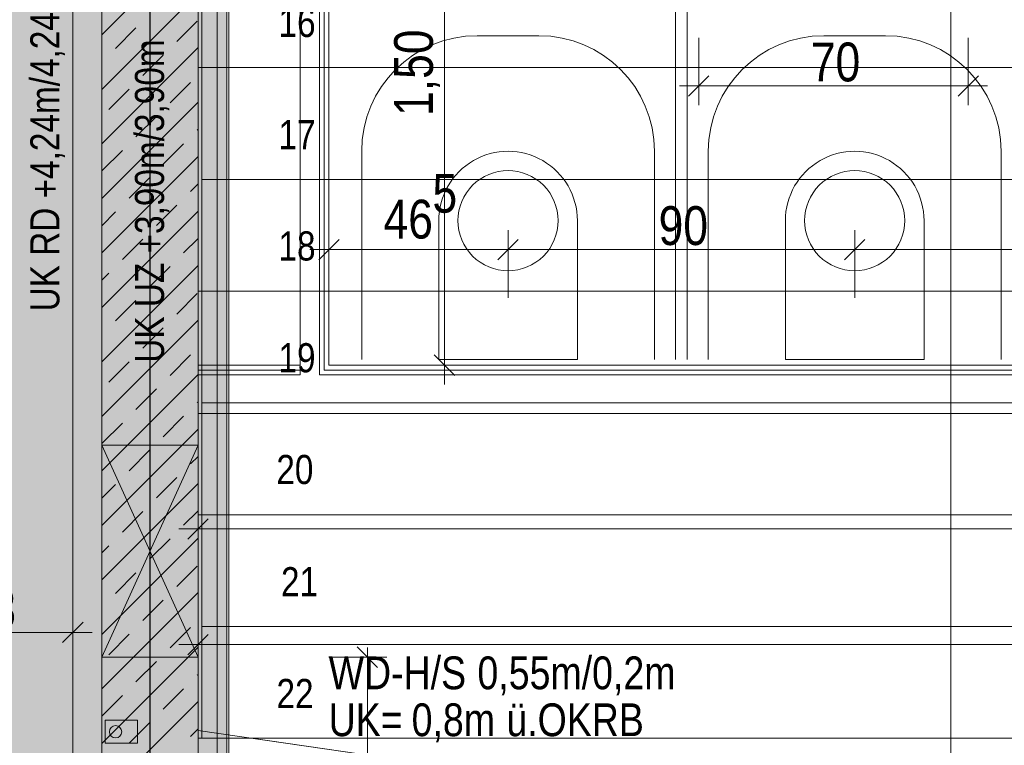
# Model space of a CAD drawing. Extents: x -620 to 300, y 62 to 1162.
# Tile 71 of 256: x -462 to -411, y 873 to 911. Entities that reach past the tile are written whole.
import ezdxf
from ezdxf.lldxf.tags import DXFTag

# ---------------------------------------------------------------- set-up
doc = ezdxf.new("R2010")
doc.units = 0
doc.layers.get('0').update_dxf_attribs({"lineweight": 13})
for name, color, linetype, lineweight, true_color in [('00 -Bauelemente -Dämmung innen', 7, 'Continuous', 9, 0xff7fe6), ('00 -Bauelemente -Gipskarton', 7, 'Continuous', 9, 0xff7fe6), ('00_Beschriftung UZ', 3, 'Continuous', 35, 0x00ff00), ('30 -34 Innenwände- 1 tragend', 7, 'Continuous', 13, 0xdd0806), ('30 -34 Innenwände- 11 Durchbruch', 4, 'Continuous', 9, 0x00ffff), ('30 -34 Innenwände- 2 nichttragend', 7, 'Continuous', 18, 0xff7fe6), ('30 -35 Decken- 1 Konstruktion-Träger- Stahlbeton', 7, 'Continuous', 13, 0x33aa00), ('30 -35 Decken- 2.1 Treppen Innen 2D', 7, 'Continuous', 9, 0x599559), ('40 -41 Abwasser_Wasser_Gas- 1 Abwasser + sanitäre Anlagen', 7, 'Continuous', 9, 0xff6633), ('60 -61 Ausstattung -1 Möbel -verdeckt', 9, 'fein_strichliert-A06G94XS8I', 13, 0x808080), ('70 -76 Bemaßung- 2 Allgemein', 9, 'Continuous', 5, 0x808080), ('E_Leerrohr 32', 7, 'Continuous', 9, 0x00b300), ('E_Leerrohr Umrandung', 7, 'Continuous', 13, 0xffffff), ('E_Leerrohr_Detailnummer', 1, 'Continuous', 25, 0xff0000), ('E_Leerrohrdose 32', 7, 'Continuous', 9, 0x99ff99), ('iwb_Layout BA_Markierung', 7, 'Continuous', 9, 0xbadcdc), ('iwb_Schraffur_BW', 7, 'Continuous', 13, 0x7400e8), ('iwb_Schraffur_Unterzug', 7, 'Continuous', 5, 0xffffcc), ('iwb_Sichtbeton', 2, 'Continuous', 50, 0xffff00), ('iwb_Sichtbeton-Shading', 2, 'Continuous', 50, 0xffff00)]:
    doc.layers.add(name, color=color, linetype=linetype, lineweight=lineweight, true_color=true_color)
doc.layers.add('30 -35 Decken -1 Treppe -Schnitt', color=7, linetype='Continuous', lineweight=50)
doc.layers.add('70 -71 Achsen- 1 Gebäudeachsen', color=7, linetype='STRICHPUNKT2-A06G94XR8I', lineweight=18)
doc.styles.get("Standard").update_dxf_attribs({"font": 'ARIALN.TTF'})
tags = doc.linetypes.add('fein_strichliert-A06G94XS8I', pattern=[4, 1, -2, 1]).pattern_tags.tags
tags[8:9] = [DXFTag(74, 4), DXFTag(75, 0), DXFTag(340, '0'), DXFTag(46, 0.0), DXFTag(50, 0.0), DXFTag(44, 0.0), DXFTag(45, 0.0)]
tags[6:7] = [DXFTag(74, 4), DXFTag(75, 0), DXFTag(340, '0'), DXFTag(46, 0.0), DXFTag(50, 0.0), DXFTag(44, 0.0), DXFTag(45, 0.0)]
tags[4:5] = [DXFTag(74, 4), DXFTag(75, 0), DXFTag(340, '0'), DXFTag(46, 0.0), DXFTag(50, 0.0), DXFTag(44, 0.0), DXFTag(45, 0.0)]
tags = doc.linetypes.add('STRICHPUNKT2-A06G94XR8I', pattern=[12.7, 6.35, -3.175, 0, -3.175]).pattern_tags.tags
tags[10:11] = [DXFTag(74, 4), DXFTag(75, 0), DXFTag(340, '0'), DXFTag(46, 0.0), DXFTag(50, 0.0), DXFTag(44, 0.0), DXFTag(45, 0.0)]
tags[8:9] = [DXFTag(74, 4), DXFTag(75, 0), DXFTag(340, '0'), DXFTag(46, 0.0), DXFTag(50, 0.0), DXFTag(44, 0.0), DXFTag(45, 0.0)]
tags[6:7] = [DXFTag(74, 4), DXFTag(75, 0), DXFTag(340, '0'), DXFTag(46, 0.0), DXFTag(50, 0.0), DXFTag(44, 0.0), DXFTag(45, 0.0)]
tags[4:5] = [DXFTag(74, 4), DXFTag(75, 0), DXFTag(340, '0'), DXFTag(46, 0.0), DXFTag(50, 0.0), DXFTag(44, 0.0), DXFTag(45, 0.0)]

# ---------------------------------------------------------------- blocks, each defined once
blk = doc.blocks.new('Shading-A06G94VT8I', base_point=(-44.915, 989.453))
at = {"layer": 'iwb_Sichtbeton-Shading', "color": 51, "true_color": 0xffff7f}
for points in [[(-458.379, 995.453), (-457.779, 995.453), (-458.379, 838.453), (-457.779, 838.453)], [(-452.779, 838.453), (-453.379, 838.453), (-452.779, 995.453), (-453.379, 995.453)]]:
    blk.add_solid(points, dxfattribs=at)
blk = doc.blocks.new('Polygon-A06G94XJ8I')
at = {"color": 0, "linetype": 'ByBlock', "lineweight": -2, "ltscale": 0.13}
blk.add_solid([(-458.92, 86.609), (-538.631, 86.396), (-458.753, 1083.814), (-538.631, 1083.814)], dxfattribs=at)
blk = doc.blocks.new('Referenz-A06G94XT8I')
at = {"layer": '00 -Bauelemente -Dämmung innen', "color": 0, "linetype": 'Continuous', "lineweight": -2, "ltscale": 0.13}
for p, q in [((-447.78, 892.603), (-447.78, 960.603)), ((-446.78, 892.353), (-446.78, 922.603)), ((-447.78, 892.103), (-447.78, 892.603)), ((-446.78, 892.103), (-446.78, 892.353)), ((-447.78, 892.103), (-453.08, 892.103)), ((-283.18, 892.103), (-446.78, 892.103)), ((-205.08, 890.103), (-453.08, 890.103))]:
    blk.add_line(p, q, dxfattribs=at)
at = {"layer": '00 -Bauelemente -Gipskarton', "color": 0, "linetype": 'Continuous', "lineweight": -2, "ltscale": 0.13}
for p, q in [((-446.78, 892.353), (-446.78, 922.603)), ((-446.53, 892.603), (-446.53, 922.603)), ((-446.28, 892.603), (-446.28, 922.603)), ((-447.78, 892.603), (-453.08, 892.603)), ((-447.78, 892.353), (-453.08, 892.353)), ((-446.53, 892.353), (-446.53, 892.603)), ((-283.43, 892.353), (-446.53, 892.353)), ((-283.68, 892.603), (-446.28, 892.603)), ((-447.78, 892.103), (-453.08, 892.103)), ((-283.18, 892.103), (-446.78, 892.103))]:
    blk.add_line(p, q, dxfattribs=at)
at = {"layer": '00_Beschriftung UZ', "color": 0, "lineweight": -2}
blk.add_solid([(-462.25, 892.183), (-459.58, 893.515), (-462.248, 894.853)], dxfattribs=at)
at = {"layer": '30 -34 Innenwände- 1 tragend', "color": 0, "lineweight": -2}
for p, q in [((-458.08, 995.453), (-458.08, 838.453)), ((-453.08, 995.453), (-453.08, 838.453)), ((-458.08, 909.743), (-453.08, 914.743)), ((-458.08, 909.743), (-453.08, 914.743)), ((-458.08, 906.914), (-453.08, 911.914)), ((-458.08, 906.914), (-453.08, 911.914)), ((-454.18, 909.399), (-453.119, 910.46)), ((-454.18, 909.399), (-453.119, 910.46)), ((-457.362, 909.046), (-456.301, 910.106)), ((-457.362, 909.046), (-456.301, 910.106)), ((-458.08, 904.086), (-453.08, 909.086)), ((-458.08, 904.086), (-453.08, 909.086)), ((-455.948, 907.632), (-454.887, 908.692)), ((-455.948, 907.632), (-454.887, 908.692)), ((-458.08, 908.328), (-458.069, 908.339)), ((-458.08, 908.328), (-458.069, 908.339)), ((-454.534, 906.217), (-453.473, 907.278)), ((-454.534, 906.217), (-453.473, 907.278)), ((-457.716, 905.864), (-456.655, 906.924)), ((-457.716, 905.864), (-456.655, 906.924)), ((-458.08, 901.257), (-453.08, 906.257)), ((-458.08, 901.257), (-453.08, 906.257)), ((-456.301, 904.45), (-455.241, 905.51)), ((-456.301, 904.45), (-455.241, 905.51)), ((-453.119, 904.803), (-453.08, 904.843)), ((-453.119, 904.803), (-453.08, 904.843)), ((-454.887, 903.035), (-453.827, 904.096)), ((-454.887, 903.035), (-453.827, 904.096)), ((-458.069, 902.682), (-457.009, 903.742)), ((-458.069, 902.682), (-457.009, 903.742)), ((-458.08, 898.429), (-453.08, 903.429)), ((-458.08, 898.429), (-453.08, 903.429)), ((-456.655, 901.268), (-455.594, 902.328)), ((-456.655, 901.268), (-455.594, 902.328)), ((-453.473, 901.621), (-453.08, 902.015)), ((-453.473, 901.621), (-453.08, 902.015)), ((-455.241, 899.853), (-454.18, 900.914)), ((-455.241, 899.853), (-454.18, 900.914)), ((-458.08, 895.6), (-453.08, 900.6)), ((-458.08, 895.6), (-453.08, 900.6)), ((-458.08, 899.843), (-457.362, 900.56)), ((-458.08, 899.843), (-457.362, 900.56)), ((-457.009, 898.086), (-455.948, 899.146)), ((-457.009, 898.086), (-455.948, 899.146)), ((-453.827, 898.439), (-453.08, 899.186)), ((-453.827, 898.439), (-453.08, 899.186)), ((-458.08, 892.772), (-453.08, 897.772)), ((-458.08, 892.772), (-453.08, 897.772)), ((-458.08, 897.015), (-457.716, 897.378)), ((-458.08, 897.015), (-457.716, 897.378)), ((-455.594, 896.671), (-454.534, 897.732)), ((-455.594, 896.671), (-454.534, 897.732)), ((-454.18, 895.257), (-453.119, 896.318)), ((-454.18, 895.257), (-453.119, 896.318)), ((-457.362, 894.904), (-456.301, 895.964)), ((-457.362, 894.904), (-456.301, 895.964)), ((-458.08, 889.944), (-453.08, 894.944)), ((-458.08, 889.944), (-453.08, 894.944)), ((-455.948, 893.489), (-454.887, 894.55)), ((-455.948, 893.489), (-454.887, 894.55)), ((-458.08, 894.186), (-458.069, 894.196)), ((-458.08, 894.186), (-458.069, 894.196)), ((-457.716, 891.722), (-456.655, 892.782)), ((-457.716, 891.722), (-456.655, 892.782)), ((-454.534, 892.075), (-453.473, 893.136)), ((-454.534, 892.075), (-453.473, 893.136)), ((-458.08, 887.115), (-453.08, 892.115)), ((-458.08, 887.115), (-453.08, 892.115)), ((-456.301, 890.307), (-455.241, 891.368)), ((-456.301, 890.307), (-455.241, 891.368)), ((-453.119, 890.661), (-453.08, 890.701)), ((-453.119, 890.661), (-453.08, 890.701)), ((-454.887, 888.893), (-453.827, 889.954)), ((-454.887, 888.893), (-453.827, 889.954)), ((-458.08, 884.287), (-453.08, 889.287)), ((-458.08, 884.287), (-453.08, 889.287)), ((-458.069, 888.54), (-457.009, 889.6)), ((-458.069, 888.54), (-457.009, 889.6)), ((-456.655, 887.125), (-455.594, 888.186)), ((-456.655, 887.125), (-455.594, 888.186)), ((-453.473, 887.479), (-453.08, 887.872)), ((-453.473, 887.479), (-453.08, 887.872)), ((-455.241, 885.711), (-454.18, 886.772)), ((-455.241, 885.711), (-454.18, 886.772)), ((-458.08, 881.458), (-453.08, 886.458)), ((-458.08, 881.458), (-453.08, 886.458)), ((-458.08, 885.701), (-457.362, 886.418)), ((-458.08, 885.701), (-457.362, 886.418)), ((-457.009, 883.943), (-455.948, 885.004)), ((-457.009, 883.943), (-455.948, 885.004)), ((-453.827, 884.297), (-453.08, 885.044)), ((-453.827, 884.297), (-453.08, 885.044)), ((-458.08, 878.63), (-453.08, 883.63)), ((-458.08, 878.63), (-453.08, 883.63)), ((-455.594, 882.529), (-454.534, 883.59)), ((-455.594, 882.529), (-454.534, 883.59)), ((-458.08, 882.872), (-457.716, 883.236)), ((-458.08, 882.872), (-457.716, 883.236)), ((-454.18, 881.115), (-453.119, 882.176)), ((-454.18, 881.115), (-453.119, 882.176)), ((-457.362, 880.761), (-456.301, 881.822)), ((-457.362, 880.761), (-456.301, 881.822)), ((-458.08, 875.801), (-453.08, 880.801)), ((-458.08, 875.801), (-453.08, 880.801)), ((-458.08, 880.044), (-458.069, 880.054)), ((-458.08, 880.044), (-458.069, 880.054)), ((-455.948, 879.347), (-454.887, 880.408)), ((-455.948, 879.347), (-454.887, 880.408)), ((-454.534, 877.933), (-453.473, 878.994)), ((-454.534, 877.933), (-453.473, 878.994)), ((-457.716, 877.579), (-456.655, 878.64)), ((-457.716, 877.579), (-456.655, 878.64)), ((-458.08, 872.973), (-453.08, 877.973)), ((-458.08, 872.973), (-453.08, 877.973)), ((-456.301, 876.165), (-455.241, 877.226)), ((-456.301, 876.165), (-455.241, 877.226)), ((-453.119, 876.519), (-453.08, 876.559)), ((-453.119, 876.519), (-453.08, 876.559)), ((-458.069, 874.398), (-457.009, 875.458)), ((-458.069, 874.398), (-457.009, 875.458)), ((-454.887, 874.751), (-453.827, 875.812)), ((-454.887, 874.751), (-453.827, 875.812)), ((-458.08, 870.145), (-453.08, 875.145)), ((-458.08, 870.145), (-453.08, 875.145)), ((-456.655, 872.983), (-455.594, 874.044)), ((-456.655, 872.983), (-455.594, 874.044)), ((-453.473, 873.337), (-453.08, 873.73)), ((-453.473, 873.337), (-453.08, 873.73))]:
    blk.add_line(p, q, dxfattribs=at)
at = {"layer": '30 -34 Innenwände- 1 tragend', "color": 0, "linetype": 'Continuous', "lineweight": -2, "ltscale": 0.13}
for p, q in [((-458.08, 995.453), (-458.08, 838.453)), ((-453.08, 960.603), (-453.08, 892.603)), ((-453.08, 890.103), (-453.08, 838.453))]:
    blk.add_line(p, q, dxfattribs=at)
at = {"layer": '30 -34 Innenwände- 11 Durchbruch', "color": 0, "linetype": 'Continuous', "lineweight": -2, "ltscale": 0.13}
for p, q in [((-458.078, 877.453), (-458.078, 888.453)), ((-458.078, 888.453), (-453.078, 877.453)), ((-453.078, 888.453), (-458.078, 877.453)), ((-458.078, 888.453), (-453.078, 888.453)), ((-453.078, 888.453), (-458.078, 877.453)), ((-453.078, 877.453), (-458.078, 888.453)), ((-453.078, 877.453), (-453.078, 888.453)), ((-458.078, 877.453), (-453.078, 877.453))]:
    blk.add_line(p, q, dxfattribs=at)
at = {"layer": '30 -34 Innenwände- 11 Durchbruch', "color": 0, "lineweight": -2}
for points in [[(-455.578, 882.953), (-458.078, 888.453), (-455.578, 888.453)], [(-455.578, 882.953), (-455.578, 888.453), (-453.078, 888.453)], [(-455.578, 877.453), (-458.078, 877.453), (-455.578, 882.953)], [(-455.578, 877.453), (-455.578, 882.953), (-453.078, 877.453)]]:
    blk.add_solid(points, dxfattribs=at)
at = {"layer": '30 -34 Innenwände- 2 nichttragend', "color": 0, "linetype": 'Continuous', "lineweight": -2, "ltscale": 0.13}
for p, q in [((-447.78, 892.603), (-447.78, 960.603)), ((-446.28, 892.603), (-446.28, 922.603)), ((-428.28, 922.603), (-428.28, 892.903)), ((-427.68, 922.603), (-427.68, 892.903)), ((-447.78, 892.603), (-453.08, 892.603)), ((-283.68, 892.603), (-446.28, 892.603)), ((-205.08, 890.103), (-453.08, 890.103))]:
    blk.add_line(p, q, dxfattribs=at)
at = {"layer": '30 -35 Decken -1 Treppe -Schnitt', "color": 0, "linetype": 'fein_strichliert-A06G94XS8I', "lineweight": -2, "ltscale": 0.13}
for p, q in [((-453.08, 896.444), (-453.08, 908.044)), ((-453.08, 908.044), (-372.58, 908.044)), ((-372.58, 896.444), (-453.08, 896.444)), ((-372.58, 873.244), (-450.304, 873.244)), ((-450.304, 873.244), (-372.58, 862.044))]:
    blk.add_line(p, q, dxfattribs=at)
at = {"layer": '30 -35 Decken- 1 Konstruktion-Träger- Stahlbeton', "color": 0, "lineweight": -2}
for p, q in [((-459.58, 778.453), (-459.58, 995.453)), ((-451.58, 778.453), (-451.58, 995.453))]:
    blk.add_line(p, q, dxfattribs=at)
at = {"layer": '30 -35 Decken- 2.1 Treppen Innen 2D', "color": 0, "linetype": 'fein_strichliert-A06G94XS8I', "lineweight": -2, "ltscale": 0.13}
for p, q in [((-452.08, 837.153), (-452.08, 923.353)), ((-451.48, 923.353), (-451.48, 862.276)), ((-452.08, 920.444), (-452.08, 837.644)), ((-451.48, 837.444), (-451.48, 920.644)), ((-453.08, 908.044), (-453.08, 919.644)), ((-413.98, 919.644), (-413.98, 868.084)), ((-452.88, 908.044), (-452.88, 913.844)), ((-372.58, 908.044), (-453.08, 908.044)), ((-452.88, 902.244), (-452.88, 908.044)), ((-452.88, 908.044), (-375.08, 908.044)), ((-375.08, 908.044), (-452.88, 908.044)), ((-452.88, 896.444), (-452.88, 902.244)), ((-452.88, 902.244), (-375.08, 902.244)), ((-375.08, 902.244), (-452.88, 902.244)), ((-453.08, 884.844), (-453.08, 896.444)), ((-453.08, 896.444), (-372.58, 896.444)), ((-452.88, 890.644), (-452.88, 896.444)), ((-452.88, 896.444), (-375.08, 896.444)), ((-375.08, 896.444), (-452.88, 896.444)), ((-452.88, 884.844), (-452.88, 890.644)), ((-452.88, 890.644), (-375.08, 890.644)), ((-375.08, 890.644), (-452.88, 890.644)), ((-453.08, 873.244), (-453.08, 884.844)), ((-453.08, 884.844), (-372.58, 884.844)), ((-372.58, 884.844), (-453.08, 884.844)), ((-452.88, 879.044), (-452.88, 884.844)), ((-452.88, 884.844), (-375.08, 884.844)), ((-375.08, 884.844), (-452.88, 884.844)), ((-452.88, 873.244), (-452.88, 879.044)), ((-452.88, 879.044), (-375.08, 879.044)), ((-375.08, 879.044), (-452.88, 879.044)), ((-372.58, 873.244), (-453.08, 873.244)), ((-375.08, 873.244), (-452.88, 873.244)), ((-450.304, 873.244), (-376.48, 873.244))]:
    blk.add_line(p, q, dxfattribs=at)
at = {"layer": '30 -35 Decken- 2.1 Treppen Innen 2D', "color": 0, "linetype": 'Continuous', "lineweight": -2, "ltscale": 0.13}
blk.add_line((-453.08, 873.644), (-372.58, 862.044), dxfattribs=at)
at = {"layer": '40 -41 Abwasser_Wasser_Gas- 1 Abwasser + sanitäre Anlagen', "color": 0, "linetype": 'Continuous', "lineweight": -2, "ltscale": 0.13}
for p, q in [((-438.205, 902.396), (-437.975, 902.506)), ((-437.975, 902.506), (-437.734, 902.591)), ((-437.734, 902.591), (-437.487, 902.653)), ((-437.487, 902.653), (-437.234, 902.691)), ((-437.234, 902.691), (-436.98, 902.703)), ((-436.98, 902.703), (-436.725, 902.691)), ((-436.725, 902.691), (-436.472, 902.653)), ((-436.472, 902.653), (-436.225, 902.591)), ((-436.225, 902.591), (-435.985, 902.506)), ((-435.985, 902.506), (-435.754, 902.396)), ((-420.205, 902.396), (-419.975, 902.506)), ((-419.975, 902.506), (-419.734, 902.591)), ((-419.734, 902.591), (-419.487, 902.653)), ((-419.487, 902.653), (-419.234, 902.691)), ((-419.234, 902.691), (-418.98, 902.703)), ((-418.98, 902.703), (-418.725, 902.691)), ((-418.725, 902.691), (-418.472, 902.653)), ((-418.472, 902.653), (-418.225, 902.591)), ((-418.225, 902.591), (-417.985, 902.506)), ((-417.985, 902.506), (-417.754, 902.396)), ((-438.989, 901.753), (-438.818, 901.942)), ((-438.818, 901.942), (-438.629, 902.113)), ((-438.629, 902.113), (-438.424, 902.265)), ((-438.424, 902.265), (-438.205, 902.396)), ((-435.754, 902.396), (-435.535, 902.265)), ((-435.535, 902.265), (-435.33, 902.113)), ((-435.33, 902.113), (-435.141, 901.942)), ((-435.141, 901.942), (-434.97, 901.753)), ((-420.989, 901.753), (-420.818, 901.942)), ((-420.818, 901.942), (-420.629, 902.113)), ((-420.629, 902.113), (-420.424, 902.265)), ((-420.424, 902.265), (-420.205, 902.396)), ((-417.754, 902.396), (-417.535, 902.265)), ((-417.535, 902.265), (-417.33, 902.113)), ((-417.33, 902.113), (-417.141, 901.942)), ((-417.141, 901.942), (-416.97, 901.753)), ((-439.273, 901.329), (-439.141, 901.548)), ((-439.141, 901.548), (-438.989, 901.753)), ((-434.97, 901.753), (-434.818, 901.548)), ((-434.818, 901.548), (-434.687, 901.329)), ((-421.273, 901.329), (-421.141, 901.548)), ((-421.141, 901.548), (-420.989, 901.753)), ((-416.97, 901.753), (-416.818, 901.548)), ((-416.818, 901.548), (-416.687, 901.329)), ((-439.468, 900.858), (-439.382, 901.098)), ((-439.382, 901.098), (-439.273, 901.329)), ((-434.687, 901.329), (-434.578, 901.098)), ((-434.578, 901.098), (-434.492, 900.858)), ((-421.468, 900.858), (-421.382, 901.098)), ((-421.382, 901.098), (-421.273, 901.329)), ((-416.687, 901.329), (-416.578, 901.098)), ((-416.578, 901.098), (-416.492, 900.858)), ((-439.567, 900.358), (-439.53, 900.611)), ((-439.53, 900.611), (-439.468, 900.858)), ((-434.492, 900.858), (-434.43, 900.611)), ((-434.43, 900.611), (-434.392, 900.358)), ((-421.567, 900.358), (-421.53, 900.611)), ((-421.53, 900.611), (-421.468, 900.858)), ((-416.492, 900.858), (-416.43, 900.611)), ((-416.43, 900.611), (-416.392, 900.358)), ((-440.58, 900.103), (-440.58, 892.903)), ((-439.58, 900.103), (-439.567, 900.358)), ((-439.567, 899.849), (-439.58, 900.103)), ((-434.392, 900.358), (-434.38, 900.103)), ((-434.38, 900.103), (-434.392, 899.849)), ((-433.38, 892.903), (-433.38, 900.103)), ((-422.58, 900.103), (-422.58, 892.903)), ((-421.58, 900.103), (-421.567, 900.358)), ((-421.567, 899.849), (-421.58, 900.103)), ((-416.392, 900.358), (-416.38, 900.103)), ((-416.38, 900.103), (-416.392, 899.849)), ((-415.38, 892.903), (-415.38, 900.103)), ((-439.53, 899.596), (-439.567, 899.849)), ((-439.468, 899.349), (-439.53, 899.596)), ((-434.43, 899.596), (-434.492, 899.349)), ((-434.392, 899.849), (-434.43, 899.596)), ((-421.53, 899.596), (-421.567, 899.849)), ((-421.468, 899.349), (-421.53, 899.596)), ((-416.43, 899.596), (-416.492, 899.349)), ((-416.392, 899.849), (-416.43, 899.596)), ((-439.382, 899.108), (-439.468, 899.349)), ((-439.273, 898.878), (-439.382, 899.108)), ((-439.141, 898.659), (-439.273, 898.878)), ((-434.687, 898.878), (-434.818, 898.659)), ((-434.578, 899.108), (-434.687, 898.878)), ((-434.492, 899.349), (-434.578, 899.108)), ((-421.382, 899.108), (-421.468, 899.349)), ((-421.273, 898.878), (-421.382, 899.108)), ((-421.141, 898.659), (-421.273, 898.878)), ((-416.687, 898.878), (-416.818, 898.659)), ((-416.578, 899.108), (-416.687, 898.878)), ((-416.492, 899.349), (-416.578, 899.108)), ((-438.989, 898.454), (-439.141, 898.659)), ((-438.818, 898.265), (-438.989, 898.454)), ((-434.97, 898.454), (-435.141, 898.265)), ((-434.818, 898.659), (-434.97, 898.454)), ((-420.989, 898.454), (-421.141, 898.659)), ((-420.818, 898.265), (-420.989, 898.454)), ((-416.97, 898.454), (-417.141, 898.265)), ((-416.818, 898.659), (-416.97, 898.454)), ((-438.629, 898.094), (-438.818, 898.265)), ((-438.424, 897.942), (-438.629, 898.094)), ((-438.205, 897.81), (-438.424, 897.942)), ((-435.535, 897.942), (-435.754, 897.81)), ((-435.33, 898.094), (-435.535, 897.942)), ((-435.141, 898.265), (-435.33, 898.094)), ((-420.629, 898.094), (-420.818, 898.265)), ((-420.424, 897.942), (-420.629, 898.094)), ((-420.205, 897.81), (-420.424, 897.942)), ((-417.535, 897.942), (-417.754, 897.81)), ((-417.33, 898.094), (-417.535, 897.942)), ((-417.141, 898.265), (-417.33, 898.094)), ((-437.975, 897.701), (-438.205, 897.81)), ((-437.734, 897.615), (-437.975, 897.701)), ((-437.487, 897.553), (-437.734, 897.615)), ((-437.234, 897.516), (-437.487, 897.553)), ((-436.98, 897.503), (-437.234, 897.516)), ((-436.725, 897.516), (-436.98, 897.503)), ((-436.472, 897.553), (-436.725, 897.516)), ((-436.225, 897.615), (-436.472, 897.553)), ((-435.985, 897.701), (-436.225, 897.615)), ((-435.754, 897.81), (-435.985, 897.701)), ((-419.975, 897.701), (-420.205, 897.81)), ((-419.734, 897.615), (-419.975, 897.701)), ((-419.487, 897.553), (-419.734, 897.615)), ((-419.234, 897.516), (-419.487, 897.553)), ((-418.98, 897.503), (-419.234, 897.516)), ((-418.725, 897.516), (-418.98, 897.503)), ((-418.472, 897.553), (-418.725, 897.516)), ((-418.225, 897.615), (-418.472, 897.553)), ((-417.985, 897.701), (-418.225, 897.615)), ((-417.754, 897.81), (-417.985, 897.701)), ((-440.58, 892.903), (-433.38, 892.903)), ((-422.58, 892.903), (-415.38, 892.903))]:
    blk.add_line(p, q, dxfattribs=at)
for centre in [(-436.98, 900.103), (-418.98, 900.103)]:
    blk.add_ellipse(centre, major_axis=(3.6, 0), ratio=1, start_param=0, end_param=3.141593, dxfattribs=at)
at = {"layer": '60 -61 Ausstattung -1 Möbel -verdeckt', "color": 0, "linetype": 'fein_strichliert-A06G94XS8I', "lineweight": -2, "ltscale": 0.13}
for p, q in [((-438.58, 909.703), (-435.38, 909.703)), ((-420.58, 909.703), (-417.38, 909.703)), ((-444.58, 892.903), (-444.58, 903.703)), ((-429.38, 903.703), (-429.38, 892.903)), ((-426.58, 892.903), (-426.58, 903.703)), ((-411.38, 903.703), (-411.38, 892.903))]:
    blk.add_line(p, q, dxfattribs=at)
for centre, major_axis in [((-438.58, 903.703), (0, 6)), ((-435.38, 903.703), (6, 0)), ((-420.58, 903.703), (0, 6)), ((-417.38, 903.703), (6, 0))]:
    blk.add_ellipse(centre, major_axis=major_axis, ratio=1, start_param=0, end_param=1.570796, dxfattribs=at)
at = {"layer": '70 -71 Achsen- 1 Gebäudeachsen', "color": 0, "linetype": 'STRICHPUNKT2-A06G94XR8I', "lineweight": -2, "ltscale": 0.13}
blk.add_line((-455.58, 1084.393), (-455.58, 84.953), dxfattribs=at)
at = {"layer": '70 -76 Bemaßung- 2 Allgemein', "color": 0, "linetype": 'Continuous', "lineweight": -2, "ltscale": 0.13}
for p, q in [((-440.28, 893.664), (-440.28, 921.543)), ((-427.08, 909.594), (-427.08, 906.094)), ((-413.08, 909.594), (-413.08, 906.094)), ((-427.61, 906.564), (-426.549, 907.625)), ((-412.549, 907.625), (-413.61, 906.564)), ((-428.08, 907.094), (-426.019, 907.094)), ((-414.14, 907.094), (-426.019, 907.094)), ((-412.08, 907.094), (-414.14, 907.094)), ((-446.28, 896.103), (-446.28, 899.603)), ((-436.98, 896.103), (-436.98, 899.603)), ((-436.98, 896.103), (-436.98, 899.603)), ((-418.98, 896.103), (-418.98, 899.603)), ((-418.98, 896.103), (-418.98, 899.603)), ((-446.81, 898.073), (-445.749, 899.134)), ((-436.449, 899.134), (-437.51, 898.073)), ((-437.51, 898.073), (-436.449, 899.134)), ((-419.51, 898.073), (-418.449, 899.134)), ((-418.449, 899.134), (-419.51, 898.073)), ((-447.28, 898.603), (-445.219, 898.603)), ((-438.04, 898.603), (-445.219, 898.603)), ((-435.98, 898.603), (-438.04, 898.603)), ((-437.98, 898.603), (-435.919, 898.603)), ((-420.04, 898.603), (-435.919, 898.603)), ((-417.98, 898.603), (-420.04, 898.603)), ((-419.98, 898.603), (-417.919, 898.603)), ((-402.04, 898.603), (-417.919, 898.603)), ((-440.28, 891.603), (-440.28, 893.664)), ((-439.749, 892.073), (-440.81, 893.134)), ((-442.78, 892.603), (-439.28, 892.603)), ((-453.08, 886.603), (-453.08, 883.103)), ((-453.61, 883.573), (-452.549, 884.634)), ((-454.08, 884.103), (-452.019, 884.103)), ((-181.69, 884.103), (-452.019, 884.103)), ((-459.58, 881.212), (-459.58, 877.738)), ((-453.08, 880.603), (-453.08, 877.103)), ((-459.049, 879.268), (-460.11, 878.207)), ((-460.64, 878.738), (-467.119, 878.738)), ((-458.58, 878.738), (-460.64, 878.738)), ((-453.61, 877.573), (-452.549, 878.634)), ((-454.08, 878.103), (-452.019, 878.103)), ((-46.64, 878.103), (-452.019, 878.103)), ((-444.812, 877.984), (-443.751, 876.923)), ((-444.282, 877.953), (-444.282, 876.393)), ((-446.282, 877.453), (-443.282, 877.453)), ((-444.282, 858.514), (-444.282, 876.393))]:
    blk.add_line(p, q, dxfattribs=at)
at = {"layer": '70 -76 Bemaßung- 2 Allgemein', "color": 0, "lineweight": -2}
blk.add_solid([(-456.909, 892.183), (-459.58, 893.515), (-456.911, 894.853)], dxfattribs=at)
at = {"layer": '00_Beschriftung UZ', "color": 0, "linetype": 'ByBlock', "lineweight": -2, "ltscale": 0.13, "insert": (-461.787, 895.396), "char_height": 1.51033, "attachment_point": 1, "rotation": 90}
blk.add_mtext('{\\fArial Narrow;UK RD +4,24m/4,24m}', dxfattribs=at)
at = {"layer": '30 -34 Innenwände- 11 Durchbruch', "color": 0, "linetype": 'Continuous', "lineweight": -2, "ltscale": 0.13, "char_height": 1.7, "attachment_point": 1}
for s, insert in [('{\\fArial Narrow;WD-H/S}', (-446.296, 877.487)), ('{\\fArial Narrow;0,55m/0,2m}', (-438.569, 877.487)), ('{\\fArial Narrow;UK=}', (-446.296, 875.052)), ('{\\fArial Narrow;0,8m}', (-441.986, 875.052)), ('{\\fArial Narrow;ü.OKRB}', (-437.07, 875.052))]:
    blk.add_mtext(s, dxfattribs=dict(at, insert=insert))
at = {"layer": '30 -35 Decken- 2.1 Treppen Innen 2D', "color": 0, "linetype": 'Continuous', "lineweight": -2, "ltscale": 0.13, "char_height": 1.51033, "attachment_point": 1, "rotation": 0.001}
for s, insert in [('{\\fArial Narrow;16}', (-448.898, 911.146)), ('{\\fArial Narrow;17}', (-448.898, 905.322)), ('{\\fArial Narrow;18}', (-448.901, 899.546)), ('{\\fArial Narrow;19}', (-448.901, 893.746)), ('{\\fArial Narrow;20}', (-449.013, 887.946)), ('{\\fArial Narrow;21}', (-448.771, 882.122)), ('{\\fArial Narrow;22}', (-449.004, 876.322))]:
    blk.add_mtext(s, dxfattribs=dict(at, insert=insert))
at = {"layer": '70 -76 Bemaßung- 2 Allgemein', "color": 0, "linetype": 'ByBlock', "lineweight": -2, "ltscale": 0.13, "insert": (-456.355, 892.733), "char_height": 1.51033, "attachment_point": 1, "rotation": 90}
blk.add_mtext('{\\fArial Narrow;UK UZ +3,90m/3,90m}', dxfattribs=at)
at = {"layer": '70 -76 Bemaßung- 2 Allgemein', "color": 0, "linetype": 'Continuous', "lineweight": -2, "ltscale": 0.13, "insert": (-442.895, 905.535), "char_height": 2.01377, "attachment_point": 1, "rotation": 90}
blk.add_mtext('{\\fArial Narrow;1,50}', dxfattribs=at)
at = {"layer": '70 -76 Bemaßung- 2 Allgemein', "color": 0, "linetype": 'Continuous', "lineweight": -2, "ltscale": 0.13, "char_height": 2.01377, "attachment_point": 1}
for s, insert in [('{\\fArial Narrow;70}', (-421.256, 909.345)), ('{\\fArial Narrow;5}', (-440.906, 902.532)), ('{\\fArial Narrow;46}', (-443.447, 901.189)), ('{\\fArial Narrow;90}', (-429.162, 900.854)), ('{\\fArial Narrow;43}', (-465.096, 880.989))]:
    blk.add_mtext(s, dxfattribs=dict(at, insert=insert))
blk = doc.blocks.new('Referenz-A06G94XV8I')
at = {"layer": 'iwb_Schraffur_BW', "linetype": 'Continuous', "ltscale": 0.13}
blk.add_solid([(-458.079, 830.453), (-458.079, 1003.953), (-453.079, 830.453), (-453.079, 1003.953)], dxfattribs=at)
at = {"layer": 'iwb_Schraffur_Unterzug', "linetype": 'Continuous', "ltscale": 0.13}
blk.add_solid([(-459.579, 838.455), (-459.579, 995.453), (-451.579, 838.455), (-451.579, 995.453)], dxfattribs=at)
at = {"layer": 'iwb_Sichtbeton', "linetype": 'Continuous', "ltscale": 0.5}
for points in [[(-458.379, 995.453), (-457.779, 995.453), (-458.379, 838.453), (-457.779, 838.453)], [(-452.779, 838.453), (-453.379, 838.453), (-452.779, 995.453), (-453.379, 995.453)]]:
    blk.add_solid(points, dxfattribs=at)
blk = doc.blocks.new('Schraffur-A06G94XX8I')
at = {"linetype": 'ByBlock', "lineweight": -2, "ltscale": 0.13}
blk.add_hatch(color=0, dxfattribs=at).paths.add_polyline_path([(-457.359, 873.261), (-457.436, 873.271), (-457.508, 873.298), (-457.571, 873.342), (-457.622, 873.4), (-457.658, 873.468), (-457.677, 873.543), (-457.677, 873.62), (-457.658, 873.695), (-457.622, 873.763), (-457.571, 873.821), (-457.508, 873.865), (-457.436, 873.892), (-457.359, 873.901), (-457.282, 873.892), (-457.21, 873.865), (-457.147, 873.821), (-457.096, 873.763), (-457.06, 873.695), (-457.041, 873.62), (-457.041, 873.543), (-457.06, 873.468), (-457.096, 873.4), (-457.147, 873.342), (-457.21, 873.298), (-457.282, 873.271)])
blk = doc.blocks.new('Polygon-A06G94Y78I')
at = {"color": 0, "linetype": 'ByBlock', "lineweight": -2, "ltscale": 0.13}
for p, q in [((-457.905, 874.183), (-456.225, 874.183)), ((-457.905, 872.983), (-457.905, 874.183)), ((-456.225, 874.183), (-456.225, 872.983)), ((-456.225, 872.983), (-457.905, 872.983))]:
    blk.add_line(p, q, dxfattribs=at)
blk = doc.blocks.new('Polygon-A06G94YD8I')
at = {"color": 0, "linetype": 'ByBlock', "lineweight": -2, "ltscale": 0.25}
blk.add_line((-455.579, 998.422), (-455.579, 867.836), dxfattribs=at)
blk = doc.blocks.new('Polygon-A06G94YP8I')
at = {"color": 0, "linetype": 'ByBlock', "lineweight": -2, "ltscale": 0.13}
blk.add_solid([(-457.905, 874.183), (-456.225, 874.183), (-457.905, 872.983), (-456.225, 872.983)], dxfattribs=at)
blk = doc.blocks.new('Kreis-A06G94Z18I')
at = {"color": 0, "linetype": 'ByBlock', "lineweight": -2, "ltscale": 0.13}
blk.add_circle((-457.359, 873.581), 0.32, dxfattribs=at)

msp = doc.modelspace()

# ---------------------------------------------------------------- block references
at = {"color": 8, "lineweight": 13, "ltscale": 0.13, "true_color": 0x808080}
msp.add_blockref('Referenz-A06G94XT8I', (0, 0), dxfattribs=at)
at = {"color": 8, "lineweight": 25, "ltscale": 0.25, "true_color": 0x808080}
msp.add_blockref('Referenz-A06G94XV8I', (0, 0), dxfattribs=at)
msp.add_blockref('Shading-A06G94VT8I', (-44.915, 989.453))
at = {"layer": 'E_Leerrohr 32', "ltscale": 0.13}
msp.add_blockref('Schraffur-A06G94XX8I', (0, 0), dxfattribs=at)
at = {"layer": 'E_Leerrohr Umrandung', "ltscale": 0.13}
msp.add_blockref('Kreis-A06G94Z18I', (0, 0), dxfattribs=at)
at = {"layer": 'E_Leerrohr_Detailnummer', "ltscale": 0.25}
msp.add_blockref('Polygon-A06G94YD8I', (0, 0), dxfattribs=at)
at = {"layer": 'E_Leerrohrdose 32', "color": 7, "ltscale": 0.13, "true_color": 0xffffff}
msp.add_blockref('Polygon-A06G94Y78I', (0, 0), dxfattribs=at)
at = {"layer": 'E_Leerrohrdose 32', "ltscale": 0.13}
msp.add_blockref('Polygon-A06G94YP8I', (0, 0), dxfattribs=at)
at = {"layer": 'iwb_Layout BA_Markierung', "ltscale": 0.13}
msp.add_blockref('Polygon-A06G94XJ8I', (0, 0), dxfattribs=at)

doc.saveas('drawing.dxf')
